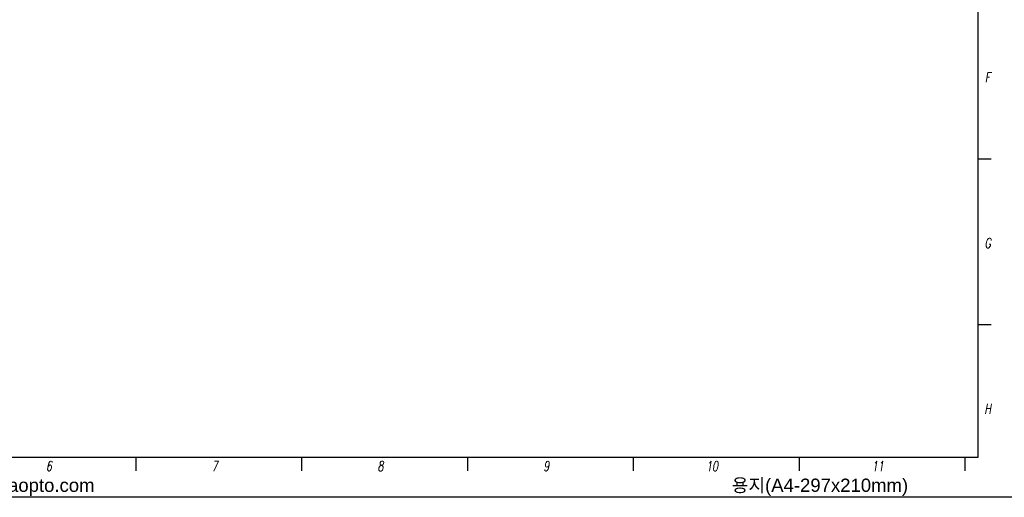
# Model space of a CAD drawing. Extents: x 0 to 2911, y 0 to 782.
# Tile 5 of 24: x 436 to 904, y 0 to 227. Entities that reach past the tile are written whole.
import ezdxf
from ezdxf.enums import TextEntityAlignment as Align

# ---------------------------------------------------------------- set-up
doc = ezdxf.new("R2010")
doc.units = 0
doc.header["$LTSCALE"] = 10
doc.header["$MEASUREMENT"] = 0
doc.layers.get('0').update_dxf_attribs({"linetype": 'CONTINUOUS'})
for name, color, linetype in [('FORM', 7, 'CONTINUOUS'), ('PAPER', 2, 'CONTINUOUS'), ('W', 4, 'CONTINUOUS')]:
    doc.layers.add(name, color=color, linetype=linetype)
doc.styles.add('S', font='romans.shx', dxfattribs={"width": 0.7, "oblique": 10, "bigfont": 'bigfont.shx'})
doc.styles.add('SEACAD_arial_ttf', font='arial.ttf')
doc.styles.add('SEACAD_arial_ttfI', font='arial.ttf')

# ---------------------------------------------------------------- blocks, each defined once
blk = doc.blocks.new('erdftrgf45r')
at = {"layer": 'W'}
for p, q in [((35198.74, 9666.28), (35198.74, 9471.28)), ((35198.74, 9471.28), (34921.74, 9471.28))]:
    blk.add_line(p, q, dxfattribs=at)

msp = doc.modelspace()

# ---------------------------------------------------------------- linework, layer by layer
msp.add_lwpolyline([(0, 651.66787), (909.8165, 651.66787), (909.8165, 0), (0, 0)], close=True)
at = {"layer": 'FORM', "color": 7, "linetype": 'Continuous'}
msp.add_line((890.92758, 56.66286), (890.92758, 18.88892), dxfattribs=at)
at = {"layer": 'PAPER'}
for p, q in [((897.22507, 160.58257), (890.92758, 160.58257)), ((897.22507, 81.86388), (890.92758, 81.86388)), ((491.20108, 18.88892), (491.20108, 12.59143)), ((569.91977, 18.88892), (569.91977, 12.59143)), ((648.63846, 18.88892), (648.63846, 12.59143)), ((648.63846, 18.88892), (648.63846, 12.59143)), ((727.35715, 18.88892), (727.35715, 12.59143)), ((806.07585, 18.88892), (806.07585, 12.59143)), ((884.79454, 18.88892), (884.79454, 12.59143))]:
    msp.add_line(p, q, dxfattribs=at)

# ---------------------------------------------------------------- block references
at = {"xscale": 3.148153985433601, "yscale": 3.148153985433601, "zscale": 3.148153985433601}
msp.add_blockref('erdftrgf45r', (-109920.14007, -29798.16144), dxfattribs=at)

# ---------------------------------------------------------------- texts
at = {"layer": 'FORM', "color": 7, "linetype": 'Continuous'}
for s, style, p in [('koreaopto.com', 'SEACAD_arial_ttfI', (413.40762, 8.8848)), ('용지(A4-297x210mm)', 'SEACAD_arial_ttf', (774.12297, 8.88116))]:
    msp.add_text(s, height=6.2956557, dxfattribs=dict(at, style=style)).set_placement(p, align=Align.TOP_LEFT)
at = {"layer": 'PAPER', "style": 'S', "oblique": 10, "width": 0.7}
for s, height, p in [('F', 4.72312, (895.64473, 199.45676)), ('G', 4.72312, (895.64473, 120.73807)), ('H', 4.72312, (895.64473, 42.01938)), ('6', 4.72312, (449.91029, 14.81714)), ('7', 4.72312, (528.62898, 14.81714)), ('8', 4.72312, (607.34768, 14.81714)), ('9', 4.72312, (686.06637, 14.81714)), ('10', 4.723122, (764.78506, 14.81714)), ('11', 4.723122, (843.50375, 14.81714))]:
    msp.add_text(s, height=height, dxfattribs=at).set_placement(p, align=Align.MIDDLE)

doc.saveas('drawing.dxf')
